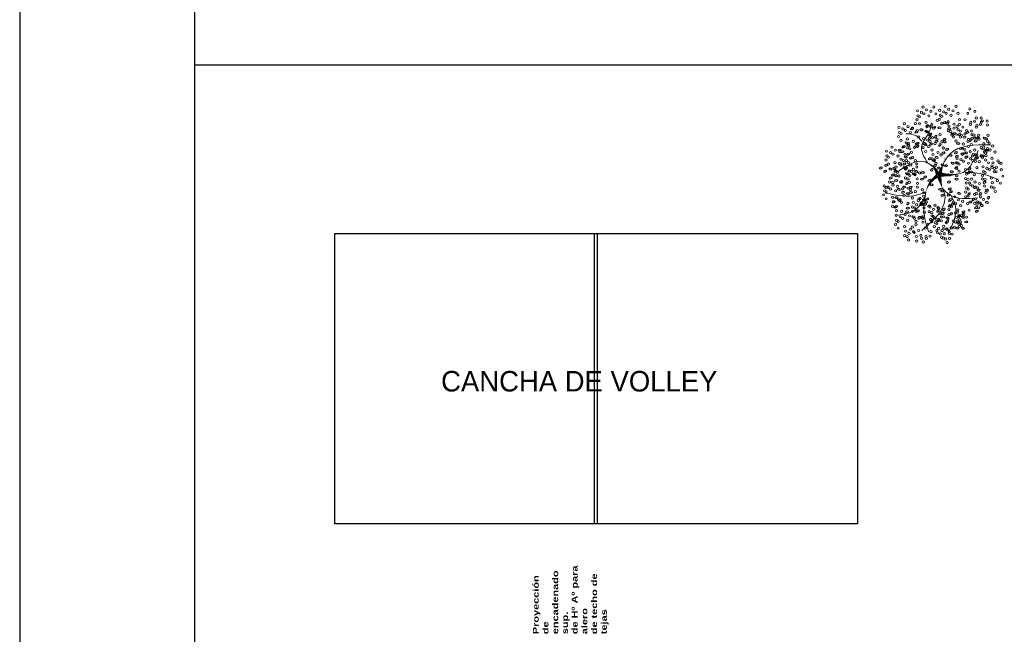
# Model space of a CAD drawing. Header units: millimetres. Extents: x 2197 to 2474, y 331 to 418.
# Tile 6 of 12: x 2225 to 2258, y 376 to 397. Entities that reach past the tile are written whole.
import ezdxf

# ---------------------------------------------------------------- set-up
doc = ezdxf.new("R2010")
doc.units = ezdxf.units.MM
doc.linetypes.add('ACAD_ISO04W100', pattern=[30, 24, -3, 0, -3])
doc.layers.add('01 - Vegetación', color=3, linetype='Continuous', lineweight=0)
doc.layers.add('Cotas', color=3, linetype='Continuous')
doc.layers.add('FOLHA', color=2, linetype='Continuous')
doc.styles.add('REGUA60', font='cityb___.ttf', dxfattribs={"width": 1.4})

# ---------------------------------------------------------------- blocks, each defined once
blk = doc.blocks.new('17')
at = {"layer": '01 - Vegetación'}
for points in [[(4495.84, 1680.23, 1.33, 0.0221, 0.199177), (4489.97, 1684.48, 0.0221, 0.0221, 1.224983)], [(4496.02, 1680.23, 1.33, 0.0221, 0.286986), (4500.47, 1683.82, 0.0221, 0.0221, -1.494927)], [(4496.02, 1679.76, 1.77, 0.0221, 0), (4491.39, 1678.53, 0.0221, 0.0221, 0)], [(4496.02, 1679.66, 1.77, 0.0221, 0), (4500.28, 1678.15, 0.0221, 0.0221, 0)], [(4496.4, 1679.85, 1.77, 0.0221, 0.074947), (4496.4, 1672.95, 0.0221, 0.0221, 0.762797)], [(4497.07, 1679.43, 0.133, 0.0221, 0.381476), (4512.91, 1682.47, 0.0221, 0.0221, -1.841687)]]:
    blk.add_lwpolyline(points, format="xyseb", dxfattribs=at)
for points in [[(4490, 1684.47), (4488.83, 1687.51), (4489.5, 1699.09)], [(4487.73, 1684.98), (4483.44, 1688.25), (4481.42, 1694.81)], [(4497.83, 1680.19), (4501.11, 1685.48), (4497.33, 1694.81)], [(4508.5, 1685.98), (4510.45, 1688), (4511.21, 1691.78)], [(4490, 1684.47), (4482.94, 1685.23), (4475.36, 1683.47)], [(4491.39, 1678.53), (4489.02, 1677.58), (4485.46, 1677.92), (4475.87, 1685.99)], [(4500.47, 1683.82), (4506.92, 1685.99), (4511.46, 1683.47), (4515.25, 1682.46)], [(4491.39, 1678.53), (4489, 1675.9), (4487.73, 1665.57)], [(4496.57, 1678.43), (4497.07, 1670.86), (4505.15, 1665.32)], [(4497.07, 1679.43), (4503.89, 1675.65), (4507.17, 1660.78)], [(4488.74, 1675.4), (4484.7, 1673.64), (4475.11, 1676.16)], [(4497.07, 1670.11), (4496.82, 1665.57), (4494.55, 1658.01)]]:
    blk.add_spline(points, degree=3, dxfattribs=at)
blk = doc.blocks.new('16')
at = {"layer": '01 - Vegetación'}
h = blk.add_hatch(color=40, dxfattribs=at)
h.set_gradient(color1=(255, 191, 0), color2=(223, 255, 127), rotation=180, centered=1, tint=1, name='INVSPHERICAL')
edge = h.paths.add_edge_path()
edge.add_ellipse((4538.847, 1678.642), major_axis=(-0.0033, 0.0777), ratio=0.578492, start_angle=0, end_angle=360, ccw=False)
edge = h.paths.add_edge_path()
edge.add_ellipse((4538.961, 1678.487), major_axis=(-0.0349, 0.0695), ratio=0.578492, start_angle=0, end_angle=360, ccw=False)
edge = h.paths.add_edge_path()
edge.add_ellipse((4538.69, 1678.926), major_axis=(-0.0594, 0.0503), ratio=0.578492, start_angle=0, end_angle=360, ccw=False)
edge = h.paths.add_edge_path()
edge.add_ellipse((4538.676, 1678.266), major_axis=(-0.0033, 0.0777), ratio=0.578492, start_angle=0, end_angle=360, ccw=False)
edge = h.paths.add_edge_path()
edge.add_ellipse((4541.23, 1679.281), major_axis=(0.0274, 0.0728), ratio=0.578492, start_angle=0, end_angle=360, ccw=False)
edge = h.paths.add_edge_path()
edge.add_ellipse((4540.829, 1679.36), major_axis=(-0.0349, 0.0695), ratio=0.578492, start_angle=0, end_angle=360, ccw=False)
edge = h.paths.add_edge_path()
edge.add_ellipse((4541.174, 1679.607), major_axis=(-0.0349, 0.0695), ratio=0.578492, start_angle=0, end_angle=360, ccw=False)
edge = h.paths.add_edge_path()
edge.add_ellipse((4541.072, 1679.421), major_axis=(0.0274, 0.0728), ratio=0.578492, start_angle=0, end_angle=360, ccw=False)
edge = h.paths.add_edge_path()
edge.add_ellipse((4540.113, 1679.632), major_axis=(-0.0349, 0.0695), ratio=0.578492, start_angle=0, end_angle=360, ccw=False)
edge = h.paths.add_edge_path()
edge.add_ellipse((4540.279, 1679.843), major_axis=(-0.0349, 0.0695), ratio=0.578492, start_angle=0, end_angle=360, ccw=False)
edge = h.paths.add_edge_path()
edge.add_ellipse((4540.165, 1679.999), major_axis=(-0.0033, 0.0777), ratio=0.578492, start_angle=0, end_angle=360, ccw=False)
edge = h.paths.add_edge_path()
edge.add_ellipse((4540.499, 1679.956), major_axis=(-0.0033, 0.0777), ratio=0.578492, start_angle=0, end_angle=360, ccw=False)
edge = h.paths.add_edge_path()
edge.add_ellipse((4540.629, 1679.513), major_axis=(-0.0594, 0.0503), ratio=0.578492, start_angle=0, end_angle=360, ccw=False)
edge = h.paths.add_edge_path()
edge.add_ellipse((4540.551, 1680.278), major_axis=(0.0274, 0.0728), ratio=0.578492, start_angle=0, end_angle=360, ccw=False)
edge = h.paths.add_edge_path()
edge.add_ellipse((4539.201, 1679.744), major_axis=(-0.0033, 0.0777), ratio=0.578492, start_angle=0, end_angle=360, ccw=False)
edge = h.paths.add_edge_path()
edge.add_ellipse((4539.14, 1679.893), major_axis=(0.0274, 0.0728), ratio=0.578492, start_angle=0, end_angle=360, ccw=False)
edge = h.paths.add_edge_path()
edge.add_ellipse((4539.208, 1680.126), major_axis=(-0.0033, 0.0777), ratio=0.578492, start_angle=0, end_angle=360, ccw=False)
edge = h.paths.add_edge_path()
edge.add_ellipse((4538.979, 1680.681), major_axis=(-0.0594, 0.0503), ratio=0.578492, start_angle=0, end_angle=360, ccw=False)
edge = h.paths.add_edge_path()
edge.add_ellipse((4538.577, 1680.728), major_axis=(-0.0033, 0.0777), ratio=0.578492, start_angle=0, end_angle=360, ccw=False)
edge = h.paths.add_edge_path()
edge.add_ellipse((4538.926, 1680.033), major_axis=(0.0274, 0.0728), ratio=0.578492, start_angle=0, end_angle=360, ccw=False)
edge = h.paths.add_edge_path()
edge.add_ellipse((4538.95, 1679.842), major_axis=(0.0274, 0.0728), ratio=0.578492, start_angle=0, end_angle=360, ccw=False)
edge = h.paths.add_edge_path()
edge.add_ellipse((4538.621, 1680.191), major_axis=(-0.0349, 0.0695), ratio=0.578492, start_angle=0, end_angle=360, ccw=False)
edge = h.paths.add_edge_path()
edge.add_ellipse((4538.328, 1680.411), major_axis=(0.0274, 0.0728), ratio=0.578492, start_angle=0, end_angle=360, ccw=False)
edge = h.paths.add_edge_path()
edge.add_ellipse((4538.283, 1680.138), major_axis=(-0.0594, 0.0503), ratio=0.578492, start_angle=0, end_angle=360, ccw=False)
edge = h.paths.add_edge_path()
edge.add_ellipse((4538.32, 1679.993), major_axis=(-0.0594, 0.0503), ratio=0.578492, start_angle=0, end_angle=360, ccw=False)
edge = h.paths.add_edge_path()
edge.add_ellipse((4538.755, 1680.687), major_axis=(-0.0033, 0.0777), ratio=0.578492, start_angle=0, end_angle=360, ccw=False)
edge = h.paths.add_edge_path()
edge.add_ellipse((4538.834, 1681.261), major_axis=(-0.0349, 0.0695), ratio=0.578492, start_angle=0, end_angle=360, ccw=False)
edge = h.paths.add_edge_path()
edge.add_ellipse((4539.054, 1681.374), major_axis=(-0.0033, 0.0777), ratio=0.578492, start_angle=0, end_angle=360, ccw=False)
edge = h.paths.add_edge_path()
edge.add_ellipse((4539.147, 1681.076), major_axis=(-0.0594, 0.0503), ratio=0.578492, start_angle=0, end_angle=360, ccw=False)
edge = h.paths.add_edge_path()
edge.add_ellipse((4539.52, 1680.541), major_axis=(-0.0033, 0.0777), ratio=0.578492, start_angle=0, end_angle=360, ccw=False)
edge = h.paths.add_edge_path()
edge.add_ellipse((4539.459, 1680.689), major_axis=(0.0274, 0.0728), ratio=0.578492, start_angle=0, end_angle=360, ccw=False)
edge = h.paths.add_edge_path()
edge.add_ellipse((4539.527, 1680.923), major_axis=(-0.0033, 0.0777), ratio=0.578492, start_angle=0, end_angle=360, ccw=False)
edge = h.paths.add_edge_path()
edge.add_ellipse((4539.265, 1681.244), major_axis=(0.0274, 0.0728), ratio=0.578492, start_angle=0, end_angle=360, ccw=False)
edge = h.paths.add_edge_path()
edge.add_ellipse((4539.188, 1677.478), major_axis=(-0.0594, 0.0503), ratio=0.578492, start_angle=0, end_angle=360, ccw=False)
edge = h.paths.add_edge_path()
edge.add_ellipse((4539.473, 1678.19), major_axis=(0.0274, 0.0728), ratio=0.578492, start_angle=0, end_angle=360, ccw=False)
edge = h.paths.add_edge_path()
edge.add_ellipse((4540.696, 1678.325), major_axis=(0.0274, 0.0728), ratio=0.578492, start_angle=0, end_angle=360, ccw=False)
edge = h.paths.add_edge_path()
edge.add_ellipse((4540.33, 1678.305), major_axis=(-0.0033, 0.0777), ratio=0.578492, start_angle=0, end_angle=360, ccw=False)
edge = h.paths.add_edge_path()
edge.add_ellipse((4540.174, 1678.307), major_axis=(-0.0033, 0.0777), ratio=0.578492, start_angle=0, end_angle=360, ccw=False)
edge = h.paths.add_edge_path()
edge.add_ellipse((4540.488, 1677.717), major_axis=(-0.0594, 0.0503), ratio=0.578492, start_angle=0, end_angle=360, ccw=False)
edge = h.paths.add_edge_path()
edge.add_ellipse((4540.676, 1677.675), major_axis=(-0.0594, 0.0503), ratio=0.578492, start_angle=0, end_angle=360, ccw=False)
edge = h.paths.add_edge_path()
edge.add_ellipse((4539.469, 1677.341), major_axis=(-0.0033, 0.0777), ratio=0.578492, start_angle=0, end_angle=360, ccw=False)
edge = h.paths.add_edge_path()
edge.add_ellipse((4539.773, 1677.406), major_axis=(-0.0594, 0.0503), ratio=0.578492, start_angle=0, end_angle=360, ccw=False)
edge = h.paths.add_edge_path()
edge.add_ellipse((4539.631, 1677.23), major_axis=(-0.0349, 0.0695), ratio=0.578492, start_angle=0, end_angle=360, ccw=False)
edge = h.paths.add_edge_path()
edge.add_ellipse((4539.445, 1677.695), major_axis=(-0.0594, 0.0503), ratio=0.578492, start_angle=0, end_angle=360, ccw=False)
edge = h.paths.add_edge_path()
edge.add_ellipse((4542.676, 1679.136), major_axis=(-0.0033, 0.0777), ratio=0.578492, start_angle=0, end_angle=360, ccw=False)
edge = h.paths.add_edge_path()
edge.add_ellipse((4542.661, 1679.428), major_axis=(-0.0033, 0.0777), ratio=0.578492, start_angle=0, end_angle=360, ccw=False)
edge = h.paths.add_edge_path()
edge.add_ellipse((4542.742, 1679.554), major_axis=(-0.0033, 0.0777), ratio=0.578492, start_angle=0, end_angle=360, ccw=False)
edge = h.paths.add_edge_path()
edge.add_ellipse((4542.776, 1679.728), major_axis=(-0.0349, 0.0695), ratio=0.578492, start_angle=0, end_angle=360, ccw=False)
edge = h.paths.add_edge_path()
edge.add_ellipse((4542.477, 1679.745), major_axis=(0.0274, 0.0728), ratio=0.578492, start_angle=0, end_angle=360, ccw=False)
edge = h.paths.add_edge_path()
edge.add_ellipse((4542.578, 1680.02), major_axis=(0.0274, 0.0728), ratio=0.578492, start_angle=0, end_angle=360, ccw=False)
edge = h.paths.add_edge_path()
edge.add_ellipse((4542.466, 1680.268), major_axis=(-0.0349, 0.0695), ratio=0.578492, start_angle=0, end_angle=360, ccw=False)
edge = h.paths.add_edge_path()
edge.add_ellipse((4542.632, 1680.479), major_axis=(-0.0349, 0.0695), ratio=0.578492, start_angle=0, end_angle=360, ccw=False)
edge = h.paths.add_edge_path()
edge.add_ellipse((4542.359, 1679.577), major_axis=(-0.0594, 0.0503), ratio=0.578492, start_angle=0, end_angle=360, ccw=False)
edge = h.paths.add_edge_path()
edge.add_ellipse((4542.171, 1679.619), major_axis=(-0.0594, 0.0503), ratio=0.578492, start_angle=0, end_angle=360, ccw=False)
edge = h.paths.add_edge_path()
edge.add_ellipse((4542.246, 1679.328), major_axis=(-0.0594, 0.0503), ratio=0.578492, start_angle=0, end_angle=360, ccw=False)
edge = h.paths.add_edge_path()
edge.add_ellipse((4542.369, 1678.498), major_axis=(0.0274, 0.0728), ratio=0.578492, start_angle=0, end_angle=360, ccw=False)
edge = h.paths.add_edge_path()
edge.add_ellipse((4542.902, 1678.749), major_axis=(-0.0349, 0.0695), ratio=0.578492, start_angle=0, end_angle=360, ccw=False)
edge = h.paths.add_edge_path()
edge.add_ellipse((4542.925, 1678.897), major_axis=(-0.0349, 0.0695), ratio=0.578492, start_angle=0, end_angle=360, ccw=False)
edge = h.paths.add_edge_path()
edge.add_ellipse((4542.628, 1678.671), major_axis=(-0.0033, 0.0777), ratio=0.578492, start_angle=0, end_angle=360, ccw=False)
edge = h.paths.add_edge_path()
edge.add_ellipse((4542.11, 1678.896), major_axis=(-0.0349, 0.0695), ratio=0.578492, start_angle=0, end_angle=360, ccw=False)
edge = h.paths.add_edge_path()
edge.add_ellipse((4542.34, 1678.18), major_axis=(-0.0349, 0.0695), ratio=0.578492, start_angle=0, end_angle=360, ccw=False)
edge = h.paths.add_edge_path()
edge.add_ellipse((4538.137, 1679.191), major_axis=(-0.0349, 0.0695), ratio=0.578492, start_angle=0, end_angle=360, ccw=False)
edge = h.paths.add_edge_path()
edge.add_ellipse((4538.099, 1678.758), major_axis=(-0.0594, 0.0503), ratio=0.578492, start_angle=0, end_angle=360, ccw=False)
edge = h.paths.add_edge_path()
edge.add_ellipse((4537.796, 1678.552), major_axis=(0.0274, 0.0728), ratio=0.578492, start_angle=0, end_angle=360, ccw=False)
edge = h.paths.add_edge_path()
edge.add_ellipse((4537.776, 1678.277), major_axis=(-0.0033, 0.0777), ratio=0.578492, start_angle=0, end_angle=360, ccw=False)
edge = h.paths.add_edge_path()
edge.add_ellipse((4539.181, 1678.6), major_axis=(-0.0033, 0.0777), ratio=0.578492, start_angle=0, end_angle=360, ccw=False)
edge = h.paths.add_edge_path()
edge.add_ellipse((4538.502, 1678.968), major_axis=(-0.0594, 0.0503), ratio=0.578492, start_angle=0, end_angle=360, ccw=False)
edge = h.paths.add_edge_path()
edge.add_ellipse((4538.615, 1679.216), major_axis=(-0.0594, 0.0503), ratio=0.578492, start_angle=0, end_angle=360, ccw=False)
edge = h.paths.add_edge_path()
edge.add_ellipse((4538.188, 1679.557), major_axis=(-0.0033, 0.0777), ratio=0.578492, start_angle=0, end_angle=360, ccw=False)
edge = h.paths.add_edge_path()
edge.add_ellipse((4538.203, 1679.265), major_axis=(-0.0033, 0.0777), ratio=0.578492, start_angle=0, end_angle=360, ccw=False)
edge = h.paths.add_edge_path()
edge.add_ellipse((4538.285, 1679.391), major_axis=(-0.0033, 0.0777), ratio=0.578492, start_angle=0, end_angle=360, ccw=False)
edge = h.paths.add_edge_path()
edge.add_ellipse((4538.856, 1679.647), major_axis=(-0.0349, 0.0695), ratio=0.578492, start_angle=0, end_angle=360, ccw=False)
edge = h.paths.add_edge_path()
edge.add_ellipse((4538.272, 1678.751), major_axis=(0.0274, 0.0728), ratio=0.578492, start_angle=0, end_angle=360, ccw=False)
edge = h.paths.add_edge_path()
edge.add_ellipse((4540.863, 1678.985), major_axis=(0.0274, 0.0728), ratio=0.578492, start_angle=0, end_angle=360, ccw=False)
edge = h.paths.add_edge_path()
edge.add_ellipse((4540.823, 1678.811), major_axis=(-0.0349, 0.0695), ratio=0.578492, start_angle=0, end_angle=360, ccw=False)
edge = h.paths.add_edge_path()
edge.add_ellipse((4541.446, 1678.949), major_axis=(-0.0349, 0.0695), ratio=0.578492, start_angle=0, end_angle=360, ccw=False)
edge = h.paths.add_edge_path()
edge.add_ellipse((4540.434, 1680.393), major_axis=(-0.0033, 0.0777), ratio=0.578492, start_angle=0, end_angle=360, ccw=False)
edge = h.paths.add_edge_path()
edge.add_ellipse((4540.419, 1680.685), major_axis=(-0.0033, 0.0777), ratio=0.578492, start_angle=0, end_angle=360, ccw=False)
edge = h.paths.add_edge_path()
edge.add_ellipse((4539.773, 1680.547), major_axis=(-0.0349, 0.0695), ratio=0.578492, start_angle=0, end_angle=360, ccw=False)
edge = h.paths.add_edge_path()
edge.add_ellipse((4539.782, 1680.87), major_axis=(-0.0349, 0.0695), ratio=0.578492, start_angle=0, end_angle=360, ccw=False)
edge = h.paths.add_edge_path()
edge.add_ellipse((4539.668, 1681.126), major_axis=(0.0274, 0.0728), ratio=0.578492, start_angle=0, end_angle=360, ccw=False)
edge = h.paths.add_edge_path()
edge.add_ellipse((4540.336, 1681.276), major_axis=(0.0274, 0.0728), ratio=0.578492, start_angle=0, end_angle=360, ccw=False)
edge = h.paths.add_edge_path()
edge.add_ellipse((4540.381, 1681.413), major_axis=(-0.0349, 0.0695), ratio=0.578492, start_angle=0, end_angle=360, ccw=False)
edge = h.paths.add_edge_path()
edge.add_ellipse((4540.225, 1681.525), major_axis=(-0.0349, 0.0695), ratio=0.578492, start_angle=0, end_angle=360, ccw=False)
edge = h.paths.add_edge_path()
edge.add_ellipse((4540.009, 1681.424), major_axis=(-0.0033, 0.0777), ratio=0.578492, start_angle=0, end_angle=360, ccw=False)
edge = h.paths.add_edge_path()
edge.add_ellipse((4540.106, 1681.258), major_axis=(-0.0033, 0.0777), ratio=0.578492, start_angle=0, end_angle=360, ccw=False)
edge = h.paths.add_edge_path()
edge.add_ellipse((4540.036, 1680.989), major_axis=(-0.0594, 0.0503), ratio=0.578492, start_angle=0, end_angle=360, ccw=False)
edge = h.paths.add_edge_path()
edge.add_ellipse((4539.967, 1680.73), major_axis=(-0.0594, 0.0503), ratio=0.578492, start_angle=0, end_angle=360, ccw=False)
edge = h.paths.add_edge_path()
edge.add_ellipse((4541.92, 1680.217), major_axis=(-0.0033, 0.0777), ratio=0.578492, start_angle=0, end_angle=360, ccw=False)
edge = h.paths.add_edge_path()
edge.add_ellipse((4541.222, 1680.466), major_axis=(-0.0349, 0.0695), ratio=0.578492, start_angle=0, end_angle=360, ccw=False)
edge = h.paths.add_edge_path()
edge.add_ellipse((4541.387, 1680.676), major_axis=(-0.0349, 0.0695), ratio=0.578492, start_angle=0, end_angle=360, ccw=False)
edge = h.paths.add_edge_path()
edge.add_ellipse((4541.251, 1680.784), major_axis=(0.0274, 0.0728), ratio=0.578492, start_angle=0, end_angle=360, ccw=False)
edge = h.paths.add_edge_path()
edge.add_ellipse((4541.818, 1680.659), major_axis=(0.0274, 0.0728), ratio=0.578492, start_angle=0, end_angle=360, ccw=False)
edge = h.paths.add_edge_path()
edge.add_ellipse((4541.942, 1680.743), major_axis=(0.0274, 0.0728), ratio=0.578492, start_angle=0, end_angle=360, ccw=False)
edge = h.paths.add_edge_path()
edge.add_ellipse((4541.762, 1680.886), major_axis=(-0.0349, 0.0695), ratio=0.578492, start_angle=0, end_angle=360, ccw=False)
edge = h.paths.add_edge_path()
edge.add_ellipse((4541.592, 1681.082), major_axis=(-0.0033, 0.0777), ratio=0.578492, start_angle=0, end_angle=360, ccw=False)
edge = h.paths.add_edge_path()
edge.add_ellipse((4541.511, 1680.956), major_axis=(-0.0033, 0.0777), ratio=0.578492, start_angle=0, end_angle=360, ccw=False)
edge = h.paths.add_edge_path()
edge.add_ellipse((4541.775, 1680.201), major_axis=(-0.0594, 0.0503), ratio=0.578492, start_angle=0, end_angle=360, ccw=False)
edge = h.paths.add_edge_path()
edge.add_ellipse((4541.737, 1680.346), major_axis=(-0.0594, 0.0503), ratio=0.578492, start_angle=0, end_angle=360, ccw=False)
edge = h.paths.add_edge_path()
edge.add_ellipse((4541.843, 1679.118), major_axis=(-0.0594, 0.0503), ratio=0.578492, start_angle=0, end_angle=360, ccw=False)
edge = h.paths.add_edge_path()
edge.add_ellipse((4541.881, 1679.551), major_axis=(-0.0349, 0.0695), ratio=0.578492, start_angle=0, end_angle=360, ccw=False)
edge = h.paths.add_edge_path()
edge.add_ellipse((4542.015, 1679.29), major_axis=(-0.0349, 0.0695), ratio=0.578492, start_angle=0, end_angle=360, ccw=False)
edge = h.paths.add_edge_path()
edge.add_ellipse((4541.91, 1679.869), major_axis=(0.0274, 0.0728), ratio=0.578492, start_angle=0, end_angle=360, ccw=False)
edge = h.paths.add_edge_path()
edge.add_ellipse((4541.769, 1679.666), major_axis=(-0.0033, 0.0777), ratio=0.578492, start_angle=0, end_angle=360, ccw=False)
edge = h.paths.add_edge_path()
edge.add_ellipse((4539.676, 1679.115), major_axis=(-0.0033, 0.0777), ratio=0.578492, start_angle=0, end_angle=360, ccw=False)
edge = h.paths.add_edge_path()
edge.add_ellipse((4539.594, 1678.989), major_axis=(-0.0033, 0.0777), ratio=0.578492, start_angle=0, end_angle=360, ccw=False)
edge = h.paths.add_edge_path()
edge.add_ellipse((4539.898, 1679.531), major_axis=(-0.0033, 0.0777), ratio=0.578492, start_angle=0, end_angle=360, ccw=False)
edge = h.paths.add_edge_path()
edge.add_ellipse((4539.697, 1678.641), major_axis=(-0.0349, 0.0695), ratio=0.578492, start_angle=0, end_angle=360, ccw=False)
edge = h.paths.add_edge_path()
edge.add_ellipse((4539.398, 1678.691), major_axis=(-0.0349, 0.0695), ratio=0.578492, start_angle=0, end_angle=360, ccw=False)
edge = h.paths.add_edge_path()
edge.add_ellipse((4539.555, 1678.579), major_axis=(-0.0349, 0.0695), ratio=0.578492, start_angle=0, end_angle=360, ccw=False)
edge = h.paths.add_edge_path()
edge.add_ellipse((4540.714, 1679.167), major_axis=(0.0274, 0.0728), ratio=0.578492, start_angle=0, end_angle=360, ccw=False)
edge = h.paths.add_edge_path()
edge.add_ellipse((4540.549, 1681.79), major_axis=(-0.0349, 0.0695), ratio=0.578492, start_angle=0, end_angle=360, ccw=False)
edge = h.paths.add_edge_path()
edge.add_ellipse((4540.715, 1682.001), major_axis=(-0.0349, 0.0695), ratio=0.578492, start_angle=0, end_angle=360, ccw=False)
edge = h.paths.add_edge_path()
edge.add_ellipse((4540.848, 1681.741), major_axis=(-0.0349, 0.0695), ratio=0.578492, start_angle=0, end_angle=360, ccw=False)
edge = h.paths.add_edge_path()
edge.add_ellipse((4540.661, 1681.542), major_axis=(0.0274, 0.0728), ratio=0.578492, start_angle=0, end_angle=360, ccw=False)
edge = h.paths.add_edge_path()
edge.add_ellipse((4540.684, 1681.351), major_axis=(0.0274, 0.0728), ratio=0.578492, start_angle=0, end_angle=360, ccw=False)
edge = h.paths.add_edge_path()
edge.add_ellipse((4540.56, 1681.267), major_axis=(0.0274, 0.0728), ratio=0.578492, start_angle=0, end_angle=360, ccw=False)
edge = h.paths.add_edge_path()
edge.add_ellipse((4540.528, 1678.539), major_axis=(0.0274, 0.0728), ratio=0.578492, start_angle=0, end_angle=360, ccw=False)
edge = h.paths.add_edge_path()
edge.add_ellipse((4540.38, 1678.647), major_axis=(0.0274, 0.0728), ratio=0.578492, start_angle=0, end_angle=360, ccw=False)
edge = h.paths.add_edge_path()
edge.add_ellipse((4540.034, 1678.678), major_axis=(-0.0349, 0.0695), ratio=0.578492, start_angle=0, end_angle=360, ccw=False)
edge = h.paths.add_edge_path()
edge.add_ellipse((4540.944, 1678.493), major_axis=(0.0274, 0.0728), ratio=0.578492, start_angle=0, end_angle=360, ccw=False)
edge = h.paths.add_edge_path()
edge.add_ellipse((4541.625, 1678.77), major_axis=(-0.0349, 0.0695), ratio=0.578492, start_angle=0, end_angle=360, ccw=False)
edge = h.paths.add_edge_path()
edge.add_ellipse((4541.994, 1678.887), major_axis=(0.0274, 0.0728), ratio=0.578492, start_angle=0, end_angle=360, ccw=False)
edge = h.paths.add_edge_path()
edge.add_ellipse((4541.336, 1678.598), major_axis=(0.0274, 0.0728), ratio=0.578492, start_angle=0, end_angle=360, ccw=False)
edge = h.paths.add_edge_path()
edge.add_ellipse((4539.381, 1678.993), major_axis=(-0.0349, 0.0695), ratio=0.578492, start_angle=0, end_angle=360, ccw=False)
edge = h.paths.add_edge_path()
edge.add_ellipse((4540.938, 1681.079), major_axis=(-0.0033, 0.0777), ratio=0.578492, start_angle=0, end_angle=360, ccw=False)
edge = h.paths.add_edge_path()
edge.add_ellipse((4540.699, 1680.759), major_axis=(-0.0594, 0.0503), ratio=0.578492, start_angle=0, end_angle=360, ccw=False)
edge = h.paths.add_edge_path()
edge.add_ellipse((4540.908, 1680.857), major_axis=(-0.0349, 0.0695), ratio=0.578492, start_angle=0, end_angle=360, ccw=False)
edge = h.paths.add_edge_path()
edge.add_ellipse((4540.863, 1680.561), major_axis=(-0.0349, 0.0695), ratio=0.578492, start_angle=0, end_angle=360, ccw=False)
edge = h.paths.add_edge_path()
edge.add_ellipse((4540.564, 1680.61), major_axis=(-0.0349, 0.0695), ratio=0.578492, start_angle=0, end_angle=360, ccw=False)
edge = h.paths.add_edge_path()
edge.add_ellipse((4539.771, 1681.729), major_axis=(-0.0349, 0.0695), ratio=0.578492, start_angle=0, end_angle=360, ccw=False)
edge = h.paths.add_edge_path()
edge.add_ellipse((4540.968, 1678.302), major_axis=(0.0274, 0.0728), ratio=0.578492, start_angle=0, end_angle=360, ccw=False)
edge = h.paths.add_edge_path()
edge.add_ellipse((4541.908, 1678.227), major_axis=(-0.0033, 0.0777), ratio=0.578492, start_angle=0, end_angle=360, ccw=False)
edge = h.paths.add_edge_path()
edge.add_ellipse((4541.283, 1678.297), major_axis=(-0.0349, 0.0695), ratio=0.578492, start_angle=0, end_angle=360, ccw=False)
edge = h.paths.add_edge_path()
edge.add_ellipse((4541.463, 1678.333), major_axis=(-0.0349, 0.0695), ratio=0.578492, start_angle=0, end_angle=360, ccw=False)
edge = h.paths.add_edge_path()
edge.add_ellipse((4538.021, 1678.159), major_axis=(0.0274, 0.0728), ratio=0.578492, start_angle=0, end_angle=360, ccw=False)
edge = h.paths.add_edge_path()
edge.add_ellipse((4537.772, 1677.992), major_axis=(0.0274, 0.0728), ratio=0.578492, start_angle=0, end_angle=360, ccw=False)
edge = h.paths.add_edge_path()
edge.add_ellipse((4538.082, 1677.841), major_axis=(-0.0033, 0.0777), ratio=0.578492, start_angle=0, end_angle=360, ccw=False)
edge = h.paths.add_edge_path()
edge.add_ellipse((4538.572, 1677.966), major_axis=(-0.0349, 0.0695), ratio=0.578492, start_angle=0, end_angle=360, ccw=False)
edge = h.paths.add_edge_path()
edge.add_ellipse((4538.311, 1677.99), major_axis=(0.0274, 0.0728), ratio=0.578492, start_angle=0, end_angle=360, ccw=False)
edge = h.paths.add_edge_path()
edge.add_ellipse((4538.394, 1678.174), major_axis=(0.0274, 0.0728), ratio=0.578492, start_angle=0, end_angle=360, ccw=False)
edge = h.paths.add_edge_path()
edge.add_ellipse((4538.776, 1677.355), major_axis=(-0.0349, 0.0695), ratio=0.578492, start_angle=0, end_angle=360, ccw=False)
edge = h.paths.add_edge_path()
edge.add_ellipse((4538.597, 1677.319), major_axis=(-0.0349, 0.0695), ratio=0.578492, start_angle=0, end_angle=360, ccw=False)
edge = h.paths.add_edge_path()
edge.add_ellipse((4539.063, 1677.621), major_axis=(-0.0349, 0.0695), ratio=0.578492, start_angle=0, end_angle=360, ccw=False)
edge = h.paths.add_edge_path()
edge.add_ellipse((4539.033, 1676.828), major_axis=(0.0274, 0.0728), ratio=0.578492, start_angle=0, end_angle=360, ccw=False)
edge = h.paths.add_edge_path()
edge.add_ellipse((4539.009, 1677.162), major_axis=(0.0274, 0.0728), ratio=0.578492, start_angle=0, end_angle=360, ccw=False)
edge = h.paths.add_edge_path()
edge.add_ellipse((4538.885, 1677.078), major_axis=(0.0274, 0.0728), ratio=0.578492, start_angle=0, end_angle=360, ccw=False)
edge = h.paths.add_edge_path()
edge.add_ellipse((4539.054, 1677.298), major_axis=(-0.0349, 0.0695), ratio=0.578492, start_angle=0, end_angle=360, ccw=False)
edge = h.paths.add_edge_path()
edge.add_ellipse((4542.221, 1677.913), major_axis=(-0.0033, 0.0777), ratio=0.578492, start_angle=0, end_angle=360, ccw=False)
edge = h.paths.add_edge_path()
edge.add_ellipse((4542.451, 1677.771), major_axis=(-0.0349, 0.0695), ratio=0.578492, start_angle=0, end_angle=360, ccw=False)
edge = h.paths.add_edge_path()
edge.add_ellipse((4541.18, 1677.355), major_axis=(-0.0349, 0.0695), ratio=0.578492, start_angle=0, end_angle=360, ccw=False)
edge = h.paths.add_edge_path()
edge.add_ellipse((4541.671, 1678.102), major_axis=(-0.0033, 0.0777), ratio=0.578492, start_angle=0, end_angle=360, ccw=False)
edge = h.paths.add_edge_path()
edge.add_ellipse((4541.411, 1678.017), major_axis=(-0.0033, 0.0777), ratio=0.578492, start_angle=0, end_angle=360, ccw=False)
edge = h.paths.add_edge_path()
edge.add_ellipse((4542.075, 1677.637), major_axis=(-0.0594, 0.0503), ratio=0.578492, start_angle=0, end_angle=360, ccw=False)
edge = h.paths.add_edge_path()
edge.add_ellipse((4541.252, 1677.826), major_axis=(-0.0349, 0.0695), ratio=0.578492, start_angle=0, end_angle=360, ccw=False)
edge = h.paths.add_edge_path()
edge.add_ellipse((4541.596, 1676.853), major_axis=(-0.0033, 0.0777), ratio=0.578492, start_angle=0, end_angle=360, ccw=False)
edge = h.paths.add_edge_path()
edge.add_ellipse((4541.655, 1677.018), major_axis=(-0.0033, 0.0777), ratio=0.578492, start_angle=0, end_angle=360, ccw=False)
edge = h.paths.add_edge_path()
edge.add_ellipse((4542.033, 1677.371), major_axis=(-0.0349, 0.0695), ratio=0.578492, start_angle=0, end_angle=360, ccw=False)
edge = h.paths.add_edge_path()
edge.add_ellipse((4542.19, 1677.259), major_axis=(-0.0349, 0.0695), ratio=0.578492, start_angle=0, end_angle=360, ccw=False)
edge = h.paths.add_edge_path()
edge.add_ellipse((4542.168, 1676.931), major_axis=(0.0274, 0.0728), ratio=0.578492, start_angle=0, end_angle=360, ccw=False)
edge = h.paths.add_edge_path()
edge.add_ellipse((4542.176, 1677.433), major_axis=(-0.0349, 0.0695), ratio=0.578492, start_angle=0, end_angle=360, ccw=False)
edge = h.paths.add_edge_path()
edge.add_ellipse((4541.313, 1677.094), major_axis=(-0.0349, 0.0695), ratio=0.578492, start_angle=0, end_angle=360, ccw=False)
edge = h.paths.add_edge_path()
edge.add_ellipse((4541.359, 1677.391), major_axis=(-0.0349, 0.0695), ratio=0.578492, start_angle=0, end_angle=360, ccw=False)
edge = h.paths.add_edge_path()
edge.add_ellipse((4540.019, 1676.943), major_axis=(-0.0349, 0.0695), ratio=0.578492, start_angle=0, end_angle=360, ccw=False)
edge = h.paths.add_edge_path()
edge.add_ellipse((4539.641, 1676.826), major_axis=(0.0274, 0.0728), ratio=0.578492, start_angle=0, end_angle=360, ccw=False)
edge = h.paths.add_edge_path()
edge.add_ellipse((4539.262, 1676.754), major_axis=(-0.0594, 0.0503), ratio=0.578492, start_angle=0, end_angle=360, ccw=False)
edge = h.paths.add_edge_path()
edge.add_ellipse((4539.45, 1677.146), major_axis=(-0.0594, 0.0503), ratio=0.578492, start_angle=0, end_angle=360, ccw=False)
at = {"layer": '01 - Vegetación', "extrusion": (0, 0, -1)}
for centre, major_axis in [((4540.715, 1682.001), (-0.0349, 0.0695)), ((4539.054, 1681.374), (-0.0033, 0.0777)), ((4539.771, 1681.729), (-0.0349, 0.0695)), ((4540.009, 1681.424), (-0.0033, 0.0777)), ((4540.225, 1681.525), (-0.0349, 0.0695)), ((4540.381, 1681.413), (-0.0349, 0.0695)), ((4540.549, 1681.79), (-0.0349, 0.0695)), ((4540.848, 1681.741), (-0.0349, 0.0695)), ((4538.834, 1681.261), (-0.0349, 0.0695)), ((4539.527, 1680.923), (-0.0033, 0.0777)), ((4540.106, 1681.258), (-0.0033, 0.0777)), ((4540.938, 1681.079), (-0.0033, 0.0777)), ((4541.511, 1680.956), (-0.0033, 0.0777)), ((4541.592, 1681.082), (-0.0033, 0.0777)), ((4538.577, 1680.728), (-0.0033, 0.0777)), ((4538.755, 1680.687), (-0.0033, 0.0777)), ((4539.52, 1680.541), (-0.0033, 0.0777)), ((4539.773, 1680.547), (-0.0349, 0.0695)), ((4539.782, 1680.87), (-0.0349, 0.0695)), ((4540.419, 1680.685), (-0.0033, 0.0777)), ((4540.564, 1680.61), (-0.0349, 0.0695)), ((4540.863, 1680.561), (-0.0349, 0.0695)), ((4540.908, 1680.857), (-0.0349, 0.0695)), ((4541.222, 1680.466), (-0.0349, 0.0695)), ((4541.387, 1680.676), (-0.0349, 0.0695)), ((4541.762, 1680.886), (-0.0349, 0.0695)), ((4542.632, 1680.479), (-0.0349, 0.0695)), ((4538.621, 1680.191), (-0.0349, 0.0695)), ((4539.208, 1680.126), (-0.0033, 0.0777)), ((4540.165, 1679.999), (-0.0033, 0.0777)), ((4540.434, 1680.393), (-0.0033, 0.0777)), ((4540.499, 1679.956), (-0.0033, 0.0777)), ((4541.92, 1680.217), (-0.0033, 0.0777)), ((4542.466, 1680.268), (-0.0349, 0.0695)), ((4538.188, 1679.557), (-0.0033, 0.0777)), ((4538.856, 1679.647), (-0.0349, 0.0695)), ((4539.201, 1679.744), (-0.0033, 0.0777)), ((4539.898, 1679.531), (-0.0033, 0.0777)), ((4540.113, 1679.632), (-0.0349, 0.0695)), ((4540.279, 1679.843), (-0.0349, 0.0695)), ((4541.174, 1679.607), (-0.0349, 0.0695)), ((4541.769, 1679.666), (-0.0033, 0.0777)), ((4541.881, 1679.551), (-0.0349, 0.0695)), ((4542.742, 1679.554), (-0.0033, 0.0777)), ((4542.776, 1679.728), (-0.0349, 0.0695)), ((4538.137, 1679.191), (-0.0349, 0.0695)), ((4538.203, 1679.265), (-0.0033, 0.0777)), ((4538.285, 1679.391), (-0.0033, 0.0777)), ((4539.381, 1678.993), (-0.0349, 0.0695)), ((4539.594, 1678.989), (-0.0033, 0.0777)), ((4539.676, 1679.115), (-0.0033, 0.0777)), ((4540.829, 1679.36), (-0.0349, 0.0695)), ((4542.015, 1679.29), (-0.0349, 0.0695)), ((4542.661, 1679.428), (-0.0033, 0.0777)), ((4542.676, 1679.136), (-0.0033, 0.0777)), ((4538.847, 1678.642), (-0.0033, 0.0777)), ((4538.961, 1678.487), (-0.0349, 0.0695)), ((4539.181, 1678.6), (-0.0033, 0.0777)), ((4539.398, 1678.691), (-0.0349, 0.0695)), ((4539.555, 1678.579), (-0.0349, 0.0695)), ((4539.697, 1678.641), (-0.0349, 0.0695)), ((4540.034, 1678.678), (-0.0349, 0.0695)), ((4540.823, 1678.811), (-0.0349, 0.0695)), ((4541.446, 1678.949), (-0.0349, 0.0695)), ((4541.625, 1678.77), (-0.0349, 0.0695)), ((4542.11, 1678.896), (-0.0349, 0.0695)), ((4542.628, 1678.671), (-0.0033, 0.0777)), ((4542.902, 1678.749), (-0.0349, 0.0695)), ((4542.925, 1678.897), (-0.0349, 0.0695)), ((4537.776, 1678.277), (-0.0033, 0.0777)), ((4538.676, 1678.266), (-0.0033, 0.0777)), ((4540.174, 1678.307), (-0.0033, 0.0777)), ((4540.33, 1678.305), (-0.0033, 0.0777)), ((4541.283, 1678.297), (-0.0349, 0.0695)), ((4541.411, 1678.017), (-0.0033, 0.0777)), ((4541.463, 1678.333), (-0.0349, 0.0695)), ((4541.671, 1678.102), (-0.0033, 0.0777)), ((4541.908, 1678.227), (-0.0033, 0.0777)), ((4542.34, 1678.18), (-0.0349, 0.0695)), ((4538.082, 1677.841), (-0.0033, 0.0777)), ((4538.572, 1677.966), (-0.0349, 0.0695)), ((4539.063, 1677.621), (-0.0349, 0.0695)), ((4541.252, 1677.826), (-0.0349, 0.0695)), ((4542.221, 1677.913), (-0.0033, 0.0777)), ((4542.451, 1677.771), (-0.0349, 0.0695)), ((4538.597, 1677.319), (-0.0349, 0.0695)), ((4538.776, 1677.355), (-0.0349, 0.0695)), ((4539.054, 1677.298), (-0.0349, 0.0695)), ((4539.469, 1677.341), (-0.0033, 0.0777)), ((4539.631, 1677.23), (-0.0349, 0.0695)), ((4541.18, 1677.355), (-0.0349, 0.0695)), ((4541.313, 1677.094), (-0.0349, 0.0695)), ((4541.359, 1677.391), (-0.0349, 0.0695)), ((4542.033, 1677.371), (-0.0349, 0.0695)), ((4542.176, 1677.433), (-0.0349, 0.0695)), ((4542.19, 1677.259), (-0.0349, 0.0695)), ((4540.019, 1676.943), (-0.0349, 0.0695)), ((4541.596, 1676.853), (-0.0033, 0.0777)), ((4541.655, 1677.018), (-0.0033, 0.0777))]:
    blk.add_ellipse(centre, major_axis=major_axis, ratio=0.578492, start_param=3.141593, end_param=9.424778, dxfattribs=at)
for centre, major_axis in [((4540.661, 1681.542), (0.0274, 0.0728)), ((4539.147, 1681.076), (-0.0594, 0.0503)), ((4539.265, 1681.244), (0.0274, 0.0728)), ((4539.668, 1681.126), (0.0274, 0.0728)), ((4540.036, 1680.989), (-0.0594, 0.0503)), ((4540.336, 1681.276), (0.0274, 0.0728)), ((4540.56, 1681.267), (0.0274, 0.0728)), ((4540.684, 1681.351), (0.0274, 0.0728)), ((4538.328, 1680.411), (0.0274, 0.0728)), ((4538.979, 1680.681), (-0.0594, 0.0503)), ((4539.459, 1680.689), (0.0274, 0.0728)), ((4539.967, 1680.73), (-0.0594, 0.0503)), ((4540.699, 1680.759), (-0.0594, 0.0503)), ((4541.251, 1680.784), (0.0274, 0.0728)), ((4541.818, 1680.659), (0.0274, 0.0728)), ((4541.942, 1680.743), (0.0274, 0.0728)), ((4538.283, 1680.138), (-0.0594, 0.0503)), ((4538.32, 1679.993), (-0.0594, 0.0503)), ((4538.926, 1680.033), (0.0274, 0.0728)), ((4540.551, 1680.278), (0.0274, 0.0728)), ((4541.737, 1680.346), (-0.0594, 0.0503)), ((4541.775, 1680.201), (-0.0594, 0.0503)), ((4542.578, 1680.02), (0.0274, 0.0728)), ((4538.95, 1679.842), (0.0274, 0.0728)), ((4539.14, 1679.893), (0.0274, 0.0728)), ((4540.629, 1679.513), (-0.0594, 0.0503)), ((4541.91, 1679.869), (0.0274, 0.0728)), ((4542.171, 1679.619), (-0.0594, 0.0503)), ((4542.359, 1679.577), (-0.0594, 0.0503)), ((4542.477, 1679.745), (0.0274, 0.0728)), ((4538.615, 1679.216), (-0.0594, 0.0503)), ((4540.714, 1679.167), (0.0274, 0.0728)), ((4540.863, 1678.985), (0.0274, 0.0728)), ((4541.072, 1679.421), (0.0274, 0.0728)), ((4541.23, 1679.281), (0.0274, 0.0728)), ((4541.843, 1679.118), (-0.0594, 0.0503)), ((4542.246, 1679.328), (-0.0594, 0.0503)), ((4537.796, 1678.552), (0.0274, 0.0728)), ((4538.099, 1678.758), (-0.0594, 0.0503)), ((4538.272, 1678.751), (0.0274, 0.0728)), ((4538.502, 1678.968), (-0.0594, 0.0503)), ((4538.69, 1678.926), (-0.0594, 0.0503)), ((4540.38, 1678.647), (0.0274, 0.0728)), ((4540.528, 1678.539), (0.0274, 0.0728)), ((4540.944, 1678.493), (0.0274, 0.0728)), ((4541.336, 1678.598), (0.0274, 0.0728)), ((4541.994, 1678.887), (0.0274, 0.0728)), ((4542.369, 1678.498), (0.0274, 0.0728)), ((4538.021, 1678.159), (0.0274, 0.0728)), ((4538.394, 1678.174), (0.0274, 0.0728)), ((4539.473, 1678.19), (0.0274, 0.0728)), ((4540.696, 1678.325), (0.0274, 0.0728)), ((4540.968, 1678.302), (0.0274, 0.0728)), ((4537.772, 1677.992), (0.0274, 0.0728)), ((4538.311, 1677.99), (0.0274, 0.0728)), ((4539.445, 1677.695), (-0.0594, 0.0503)), ((4540.488, 1677.717), (-0.0594, 0.0503)), ((4540.676, 1677.675), (-0.0594, 0.0503)), ((4542.075, 1677.637), (-0.0594, 0.0503)), ((4538.885, 1677.078), (0.0274, 0.0728)), ((4539.009, 1677.162), (0.0274, 0.0728)), ((4539.188, 1677.478), (-0.0594, 0.0503)), ((4539.45, 1677.146), (-0.0594, 0.0503)), ((4539.773, 1677.406), (-0.0594, 0.0503)), ((4539.033, 1676.828), (0.0274, 0.0728)), ((4539.262, 1676.754), (-0.0594, 0.0503)), ((4539.641, 1676.826), (0.0274, 0.0728)), ((4542.168, 1676.931), (0.0274, 0.0728))]:
    blk.add_ellipse(centre, major_axis=major_axis, ratio=0.578492, dxfattribs=at)
blk = doc.blocks.new('18')
at = {"color": 60}
for centre in [(4487.42, 1699.03), (4488.87, 1699.94), (4489.95, 1699.03), (4490.32, 1699.58), (4491.59, 1698.31), (4492.13, 1699.76), (4493.58, 1697.76), (4500.15, 1698.17), (4501.6, 1699.08), (4502.68, 1698.17), (4503.05, 1698.72), (4504.86, 1698.9), (4476.66, 1694.63), (4478.11, 1695.54), (4479.2, 1694.63), (4479.56, 1695.18), (4481.37, 1695.36), (4483.07, 1695.23), (4484.34, 1695.77), (4484.7, 1696.68), (4486.33, 1696.32), (4487.06, 1694.51), (4487.96, 1696.68), (4490.32, 1695.59), (4491.04, 1697.4), (4491.95, 1694.87), (4492.49, 1696.5), (4495.8, 1694.37), (4497.07, 1694.91), (4497.43, 1695.82), (4499.06, 1695.46), (4500.69, 1695.82), (4503.05, 1694.73), (4503.77, 1696.54), (4504.32, 1697.45), (4505.22, 1695.64), (4506.31, 1696.91), (4472.31, 1690.83), (4473.58, 1691.37), (4473.94, 1692.28), (4474.77, 1690.7), (4475.57, 1691.92), (4477.21, 1692.28), (4479.56, 1691.19), (4480.29, 1693), (4480.83, 1693.91), (4481.19, 1690.47), (4481.74, 1692.1), (4482.82, 1693.36), (4486.15, 1693.42), (4488.69, 1692.51), (4491.04, 1693.06), (4491.3, 1691.07), (4493.41, 1690.52), (4493.58, 1693.78), (4494.68, 1691.06), (4495.05, 1691.97), (4496.68, 1691.6), (4498.31, 1691.97), (4498.88, 1692.56), (4499.79, 1693.65), (4500.66, 1690.88), (4501.39, 1692.69), (4501.42, 1691.65), (4501.93, 1693.6), (4503.77, 1692.2), (4504.68, 1694.01), (4506.31, 1692.92), (4471.96, 1687.88), (4473.62, 1688.01), (4475.16, 1688.77), (4475.39, 1689.02), (4475.8, 1687.11), (4476.3, 1690.11), (4477.08, 1689.41), (4477.93, 1688.11), (4479.13, 1688.13), (4480.29, 1688.66), (4482.79, 1688), (4482.82, 1689.38), (4484.06, 1688.54), (4484.42, 1689.44), (4485.25, 1687.86), (4486.05, 1689.08), (4486.77, 1687.27), (4487.68, 1689.44), (4490.04, 1688.36), (4490.76, 1690.17), (4491.67, 1687.63), (4493.06, 1687.57), (4494.72, 1687.69), (4495.88, 1690.38), (4496.26, 1688.46), (4496.5, 1688.71), (4497.4, 1689.79), (4498.18, 1689.1), (4499.03, 1687.8), (4500.23, 1687.82), (4501.39, 1688.34), (4502.29, 1690.16), (4471.57, 1685.45), (4472.98, 1686.09), (4472.98, 1684.29), (4473.62, 1684.42), (4474.01, 1686.34), (4476.7, 1684.68), (4478.11, 1683.78), (4478.87, 1685.57), (4480.28, 1685.7), (4482.43, 1685.04), (4482.71, 1683.28), (4484.1, 1685.17), (4485.63, 1685.94), (4485.87, 1686.18), (4486.27, 1684.27), (4487.55, 1686.58), (4488.4, 1685.28), (4489.6, 1685.3), (4490.76, 1685.82), (4496.9, 1686.8), (4473.75, 1683.01), (4474.95, 1680.14), (4475.42, 1682.63), (4476.58, 1679.78), (4479, 1682.37), (4479.9, 1682.75), (4481.08, 1681.83), (4481.18, 1682.24), (4482.35, 1682.38), (4483.54, 1681.7), (4483.93, 1679.78), (4484.16, 1680.02), (4484.34, 1682.92), (4485.07, 1681.11), (4473.32, 1678.69), (4474.59, 1679.23), (4475.78, 1678.56), (4476.17, 1676.64), (4476.4, 1676.88), (4477.31, 1677.97), (4480.73, 1678.88), (4481.65, 1676.05), (4482.39, 1679.01), (4472.96, 1675.74), (4474.63, 1675.87), (4478.56, 1672.79), (4478.93, 1673.7), (4480.56, 1673.33), (4482.19, 1673.7), (4477.3, 1672.25), (4479.76, 1672.11), (4481.28, 1671.52), (4482.06, 1670.83)]:
    blk.add_circle(centre, 0.405, dxfattribs=at)
at = {"color": 62}
for centre in [(4510.24, 1694.51), (4511.69, 1694.15), (4513.51, 1694.33), (4506.08, 1691.25), (4507.71, 1690.89), (4508.79, 1693.6), (4509.34, 1691.25), (4511.33, 1693.6), (4512.42, 1691.97), (4512.96, 1692.88), (4513.87, 1691.07), (4514.96, 1692.34), (4504.45, 1689.8), (4505.71, 1690.35), (4507.53, 1687.99), (4508.43, 1689.08), (4510.06, 1687.09), (4511.69, 1690.16), (4512.42, 1687.63), (4513.33, 1689.44), (4514.96, 1688.35), (4475.75, 1680.49), (4477.2, 1681.39), (4478.29, 1680.49), (4478.65, 1681.03), (4479.92, 1679.76), (4480.46, 1681.21), (4471.4, 1676.68), (4472.67, 1677.23), (4473.03, 1678.13), (4474.66, 1677.77), (4476.29, 1678.13), (4478.65, 1677.04), (4479.37, 1678.86), (4480.28, 1676.32), (4480.82, 1677.95), (4481.91, 1679.22), (4483.43, 1676.06), (4474.48, 1674.87), (4475.39, 1675.96), (4477.02, 1673.97), (4479.26, 1672.8), (4479.37, 1674.51), (4480.89, 1672.44), (4481.91, 1675.23), (4481.98, 1675.16), (4482.52, 1672.8), (4484.51, 1675.16), (4484.88, 1675.7), (4485.6, 1673.53), (4486.15, 1674.43), (4486.69, 1675.88), (4487.05, 1672.62), (4488.14, 1673.89), (4477.63, 1671.36), (4478.9, 1671.9), (4480.71, 1669.54), (4481.61, 1670.63), (4484.88, 1671.72), (4485.6, 1669.18), (4486.51, 1670.99), (4488.14, 1669.91), (4483.25, 1668.64)]:
    blk.add_circle(centre, 0.405, dxfattribs=at)
at = {"color": 64}
for centre in [(4514.9, 1686.83), (4516.35, 1687.74), (4517.44, 1686.83), (4517.8, 1687.37), (4519.61, 1687.56), (4511.82, 1683.57), (4512.18, 1684.48), (4513.81, 1684.11), (4515.45, 1684.48), (4517.8, 1683.39), (4518.53, 1685.2), (4519.07, 1686.11), (4519.98, 1684.3), (4521.06, 1685.56), (4510.55, 1683.03), (4513.63, 1681.22), (4514.54, 1682.3), (4516.17, 1680.31), (4518.53, 1680.86), (4519.43, 1682.67), (4521.06, 1681.58), (4488.48, 1669), (4489.93, 1669.91), (4491.01, 1669), (4491.38, 1669.55), (4493.19, 1669.73), (4484.13, 1665.2), (4485.4, 1665.74), (4485.76, 1666.65), (4487.39, 1666.29), (4489.02, 1666.65), (4491.38, 1665.56), (4492.1, 1667.37), (4492.65, 1668.28), (4493.55, 1666.47), (4494.64, 1667.74), (4487.21, 1663.39), (4488.12, 1664.48), (4489.75, 1662.48), (4492.1, 1663.03), (4493.01, 1664.84), (4494.43, 1662.83), (4494.64, 1663.75), (4495.88, 1663.74), (4496.96, 1662.83), (4497.33, 1663.38), (4498.59, 1662.11), (4499.14, 1663.56), (4490.08, 1659.03), (4491.35, 1659.57), (4491.71, 1660.48), (4493.34, 1660.12), (4494.06, 1658.31), (4494.97, 1660.48), (4497.33, 1659.39), (4498.05, 1661.2), (4498.96, 1658.67), (4499.5, 1660.3), (4500.59, 1661.57), (4493.16, 1657.22), (4495.69, 1656.31), (4498.05, 1656.86), (4500.59, 1657.58)]:
    blk.add_circle(centre, 0.405, dxfattribs=at)
at = {"color": 66}
for centre in [(4504.72, 1684.6), (4506.17, 1685.5), (4507.25, 1684.6), (4507.62, 1685.14), (4508.89, 1683.87), (4509.43, 1685.32), (4510.88, 1683.33), (4500.37, 1680.79), (4501.64, 1681.34), (4502, 1682.24), (4503.63, 1681.88), (4504.36, 1680.07), (4505.26, 1682.24), (4507.62, 1681.15), (4508.34, 1682.97), (4509.25, 1680.43), (4509.79, 1682.06), (4503.45, 1678.98), (4505.99, 1678.08), (4508.34, 1678.62), (4510.88, 1679.34), (4512.37, 1676.34), (4515.09, 1678.69), (4515.63, 1676.34), (4516.54, 1679.6), (4517.63, 1678.69), (4517.99, 1679.24), (4518.71, 1677.06), (4519.26, 1677.97), (4519.8, 1679.42), (4520.16, 1676.16), (4521.25, 1677.43), (4499, 1673.23), (4500.45, 1672.87), (4502.26, 1673.05), (4510.74, 1674.89), (4512.01, 1675.43), (4513.82, 1673.08), (4514, 1675.98), (4514.73, 1674.17), (4517.99, 1675.25), (4518.71, 1672.72), (4519.62, 1674.53), (4521.25, 1673.44), (4494.47, 1669.07), (4494.83, 1669.97), (4496.46, 1669.61), (4497.55, 1672.33), (4498.09, 1669.97), (4500.09, 1672.33), (4500.45, 1668.89), (4501.17, 1670.7), (4501.72, 1671.6), (4502.62, 1669.79), (4503.71, 1671.06), (4516.36, 1672.17), (4493.2, 1668.52), (4496.28, 1666.71), (4497.19, 1667.8), (4498.82, 1665.81), (4501.17, 1666.35), (4502.08, 1668.16), (4503.71, 1667.08)]:
    blk.add_circle(centre, 0.405, dxfattribs=at)
at = {"color": 68}
for centre in [(4508.56, 1673.48), (4510.01, 1674.38), (4511.1, 1673.48), (4511.46, 1674.02), (4512.73, 1672.75), (4513.27, 1674.2), (4504.21, 1669.68), (4504.25, 1670.19), (4505.48, 1670.22), (4505.85, 1671.12), (4506.56, 1668.91), (4507.48, 1670.76), (4508.46, 1669.1), (4509.15, 1668.89), (4510.03, 1671.75), (4510.71, 1671.54), (4511.12, 1670.22), (4512.19, 1671.85), (4512.34, 1669.55), (4513.64, 1670.94), (4514.72, 1672.21), (4516.32, 1670.19), (4518.67, 1669.11), (4501.44, 1667.37), (4502.46, 1665.58), (4503.1, 1667.5), (4503.49, 1665.84), (4504.64, 1668.27), (4505.28, 1666.6), (4507.29, 1667.87), (4509.55, 1667.57), (4510.78, 1666.9), (4510.86, 1667.66), (4512.27, 1667.78), (4513.63, 1666), (4514.32, 1665.79), (4514.72, 1668.23), (4515.41, 1668.02), (4515.82, 1666.7), (4517.04, 1666.03), (4519.4, 1666.57), (4520.3, 1668.38), (4501.05, 1664.94), (4501.66, 1662.6), (4502.46, 1663.79), (4503.1, 1663.92), (4503.1, 1663.5), (4503.23, 1662.51), (4504.19, 1662.6), (4504.55, 1663.14), (4504.9, 1662.12), (4505.82, 1661.87), (4506.18, 1664.17), (4506.37, 1663.32), (4507.59, 1663.27), (4508.48, 1661.86), (4509.3, 1665.01), (4509.38, 1662.25), (4510.66, 1661.74), (4510.71, 1665.14), (4514.47, 1661.91), (4514.72, 1664.47), (4515.56, 1664.14), (4515.88, 1662.04), (4515.95, 1663.8), (4516.97, 1664.26), (4497.31, 1658.79), (4498.57, 1659.34), (4498.94, 1660.24), (4500.57, 1659.88), (4501.29, 1658.07), (4502.2, 1660.24), (4504.55, 1659.16), (4505.28, 1660.97), (4506.73, 1660.06), (4507.82, 1661.33), (4500.39, 1656.98)]:
    blk.add_circle(centre, 0.405, dxfattribs=at)
at = {"layer": '01 - Vegetación'}
blk.add_blockref('17', (0, 0), dxfattribs=at)
at = {"layer": '01 - Vegetación', "xscale": 7.5, "yscale": 7.5, "zscale": 7.5}
blk.add_blockref('16', (-29556.67, -10914.05), dxfattribs=at)

msp = doc.modelspace()

# ---------------------------------------------------------------- linework, layer by layer
at = {"layer": 'Cotas', "color": 1}
for p, q in [((2230.68167, 395.56898), (2230.68167, 418.18372)), ((2224.68167, 416.67649), (2224.68167, 350.30221))]:
    msp.add_line(p, q, dxfattribs=at)
at = {"layer": 'Cotas', "color": 0, "linetype": 'ACAD_ISO04W100'}
for p, q in [((2235.48481, 379.82536), (2235.48481, 389.78902)), ((2235.48523, 389.78902), (2253.40455, 389.78902)), ((2244.39447, 379.82536), (2244.3948, 389.78902)), ((2244.49447, 379.82535), (2244.4948, 389.78902)), ((2253.40412, 389.78902), (2253.40412, 379.82536)), ((2253.40412, 379.82536), (2235.48481, 379.82536))]:
    msp.add_line(p, q, dxfattribs=at)
at = {"layer": 'Cotas', "color": 1}
msp.add_lwpolyline([(2230.68167, 395.56898), (2311.79107, 395.56898), (2311.79107, 350.30221), (2230.68167, 350.30221)], close=True, dxfattribs=at)

# ---------------------------------------------------------------- block references
at = {"layer": '01 - Vegetación', "xscale": 0.09363903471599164, "yscale": 0.09363903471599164, "zscale": 0.09363903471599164, "rotation": 90}
msp.add_blockref('18', (2413.48477, -29.22428), dxfattribs=at)

# ---------------------------------------------------------------- texts
at = {"insert": (2239.13001, 384.35723), "char_height": 0.7042801, "attachment_point": 7}
msp.add_mtext_dynamic_manual_height_columns('\\A1;{\\fZurich Cn BT|b0|i0|c0|p34;\\C2;CANCHA DE VOLLEY}', width=13.3519161, gutter_width=1, heights=[0], dxfattribs=at)
at = {"layer": 'FOLHA', "color": 2, "insert": (2242.2768, 376.04739), "char_height": 0.2000897, "width": 2.4778755, "attachment_point": 1, "rotation": 90, "style": 'REGUA60'}
msp.add_mtext('Proyección de encadenado sup.\\Pde Hº Aº para alero\\Pde techo de tejas', dxfattribs=at)

doc.saveas('drawing.dxf')
